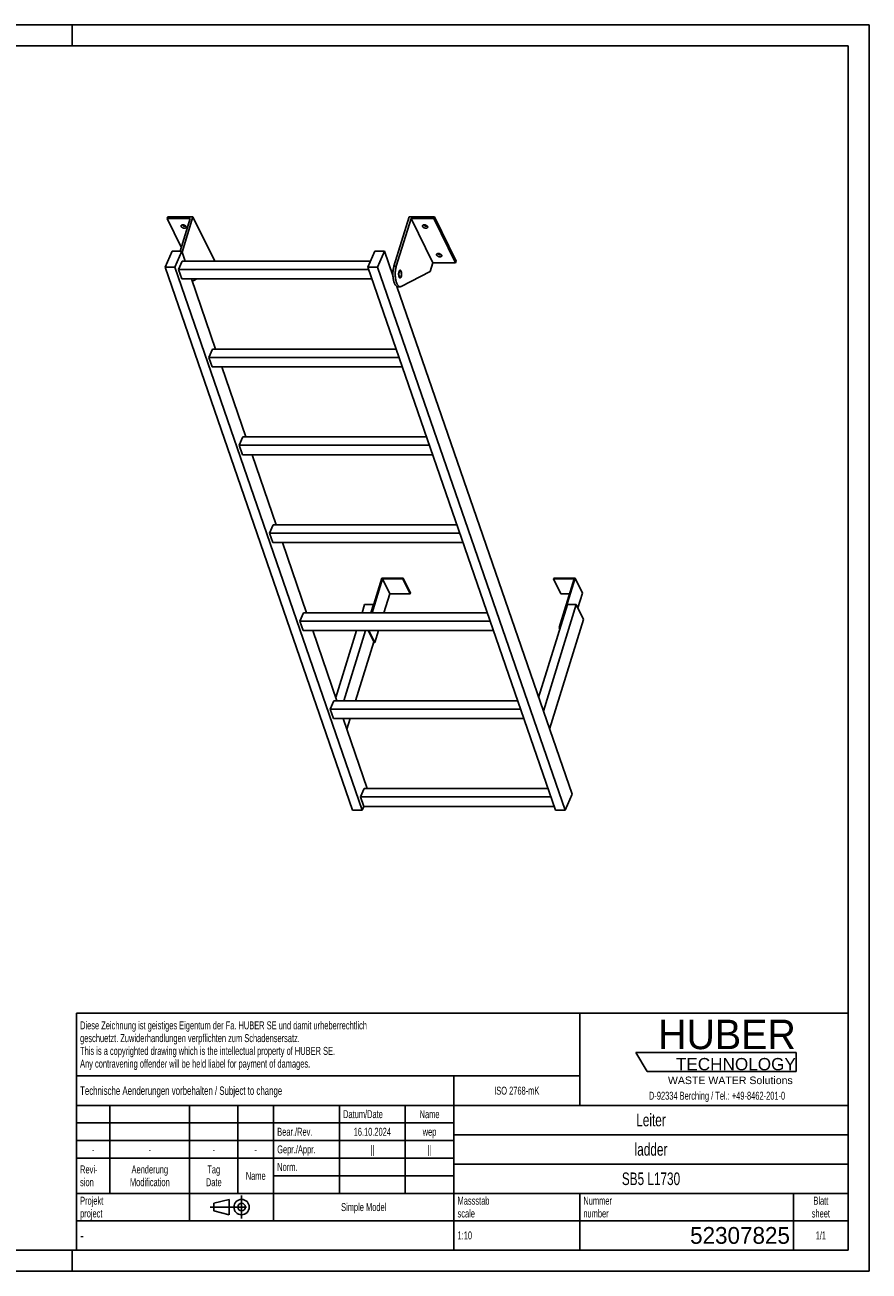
# Model space of a CAD drawing. Header units: millimetres. Extents: x 0 to 4200, y 0 to 2970.
# Tile 2 of 2: x 2187 to 4200, y 0 to 2970. Entities that reach past the tile are written whole.
import ezdxf

# ---------------------------------------------------------------- set-up
doc = ezdxf.new("R2010")
doc.units = ezdxf.units.MM
doc.header["$LTSCALE"] = 231
doc.linetypes.add('CENTER', pattern=[0.6, 0.375, -0.075, 0.075, -0.075])
doc.layers.get('0').update_dxf_attribs({"linetype": 'CONTINUOUS'})
for name, color, linetype in [('005_AXIS', 7, 'CONTINUOUS'), ('HUBER_Logo_BL1', 7, 'CONTINUOUS'), ('HUBER_Logo_BL2', 7, 'CONTINUOUS')]:
    doc.layers.add(name, color=color, linetype=linetype)
doc.styles.get("Standard").update_dxf_attribs({"font": 'txt', "width": 0.7})
doc.styles.add('TEXTSTYLE_2', font='txt')
doc.styles.add('TEXTSTYLE_3', font='arial.ttf')
doc.styles.add('TEXTSTYLE_5', font='txt', dxfattribs={"width": 0.8})
doc.styles.add('TEXTSTYLE_6', font='txt')

# ---------------------------------------------------------------- blocks, each defined once
blk = doc.blocks.new('HUBER_LOGO_BL1', base_point=(3837.5, 503.7))
at = {"layer": 'HUBER_Logo_BL1', "color": 2, "linetype": 'Continuous', "attachment_point": 3, "line_spacing_factor": 0.78}
for s, insert, char_height, width, style in [('HUBER\\P\\fArial;\\H29.25;TECHNOLOGY ', (4025.4, 599.1), 70.2, 387.672, 'TEXTSTYLE_2'), ('WASTE WATER Solutions', (4018, 463.6), 18, 297.033, 'TEXTSTYLE_3')]:
    blk.add_mtext(s, dxfattribs=dict(at, insert=insert, char_height=char_height, width=width, style=style))
at = {"layer": 'HUBER_Logo_BL1', "color": 2, "linetype": 'Continuous', "insert": (3837.5, 427.4), "char_height": 19, "width": 810.893, "attachment_point": 2, "line_spacing_factor": 0.96}
blk.add_mtext('D-92334 Berching / Tel.: +49-8462-201-0', dxfattribs=at)
blk = doc.blocks.new('PROJEKTIONSMETHODE_1_BL3', base_point=(2680, 152.5))
at = {"color": 2, "linetype": 'CENTER'}
for p, q in [((2703.8, 180), (2703.8, 125)), ((2628.7, 152.5), (2731.3, 152.5))]:
    blk.add_line(p, q, dxfattribs=at)
at = {"color": 2, "linetype": 'Continuous'}
for p, q in [((2637.8, 161.7), (2674.5, 170.8)), ((2637.8, 143.3), (2637.8, 161.7)), ((2674.5, 134.2), (2674.5, 170.8)), ((2637.8, 143.3), (2674.5, 134.2))]:
    blk.add_line(p, q, dxfattribs=at)
for radius in [18.3, 9.17]:
    blk.add_circle((2703.8, 152.5), radius, dxfattribs=at)
blk = doc.blocks.new('*T12')
at = {"color": 3, "linetype": 'Continuous'}
for p, q in [((0, 0), (1840, 0)), ((0, 0), (0, -565)), ((1200, 0), (1200, -220)), ((1840, 0), (1840, -565)), ((0, -150), (1200, -150)), ((900, -150), (900, -565)), ((0, -220), (1840, -220)), ((80, -220), (80, -430)), ((270, -220), (270, -495)), ((385, -220), (385, -430)), ((470, -220), (470, -495)), ((627, -220), (627, -430)), ((784, -220), (784, -430)), ((0, -262), (900, -262)), ((900, -290), (1840, -290)), ((0, -304), (900, -304)), ((0, -346), (900, -346)), ((900, -360), (1840, -360)), ((470, -388), (900, -388)), ((0, -430), (1840, -430)), ((1200, -430), (1200, -565)), ((1710, -430), (1710, -565)), ((0, -495), (1840, -495)), ((0, -565), (1840, -565))]:
    blk.add_line(p, q, dxfattribs=at)
at = {"color": 2, "linetype": 'Continuous', "line_spacing_factor": 0.96}
for s, insert, char_height, width, attachment_point in [('Diese Zeichnung ist geistiges Eigentum der Fa. HUBER SE und damit urheberrechtlich \\Pgeschuetzt. Zuwiderhandlungen verpflichten zum Schadensersatz.\\PThis is a copyrighted drawing which is the intellectual property of HUBER SE.\\PAny contravening offender will be held liabel for payment of damages.', (8.75, -19.9), 19, 2214.8571, 1), ('Technische Aenderungen vorbehalten / Subject to change', (8.75, -175), 20, 1524.7619, 1), ('ISO 2768-mK', (1050, -175.5), 19, 332.9524, 2), ('Datum/Date', (635.75, -231.5), 19, 292.2381, 1), ('Name', (842, -231.5), 19, 126.6667, 2), ('Leiter', (1370, -240), 30, 240, 2), ('Bear./Rev.', (478.75, -273.5), 19, 272.3333, 1), ('16.10.2024', (705.5, -273.5), 19, 273.2381, 2), ('wep', (842, -273.5), 19, 99.5238, 2), ('-', (40, -315.5), 19, 34.381, 2), ('-', (175, -315.5), 19, 34.381, 2), ('-', (327.5, -315.5), 19, 34.381, 2), ('-', (427.5, -315.5), 19, 34.381, 2), ('Gepr./Appr.', (478.75, -315.5), 19, 299.4762, 1), ('||', (705.5, -315.5), 19, 50.6667, 2), ('||', (842, -315.5), 19, 50.6667, 2), ('ladder', (1370, -310), 30, 251.4286, 2), ('Revi-\\Psion', (8.75, -363.3), 19, 138.4286, 1), ('Aenderung\\PModification', (175, -363.3), 19, 303.0952, 2), ('Tag\\PDate', (327.5, -363.3), 19, 117.619, 2), ('Name', (427.5, -378.5), 19, 126.6667, 2), ('Norm. ', (478.75, -357.5), 19, 175.5238, 1), ('SB5 L1730', (1370, -380), 30, 405.7143, 2), ('Projekt\\Pproject', (8.75, -437.8), 19, 183.6667, 1), ('Massstab\\Pscale', (908.75, -437.8), 19, 224.381, 1), ('Nummer\\Pnumber', (1208.75, -437.8), 19, 186.381, 1), ('Blatt\\Psheet', (1775, -437.8), 19, 137.5238, 2), ('Simple Model', (685, -453), 19, 328.4286, 2), ('1:10', (908.75, -520.5), 19, 94.0952, 1), ('1/1', (1775, -520.5), 19, 79.619, 2)]:
    blk.add_mtext(s, dxfattribs=dict(at, insert=insert, char_height=char_height, width=width, attachment_point=attachment_point))
for s, insert, char_height, width, attachment_point, style in [('-', (8.75, -517.5), 25, 18.3333, 1, 'TEXTSTYLE_5'), ('52307825', (1701.25, -510), 40, 586.6667, 3, 'TEXTSTYLE_6')]:
    blk.add_mtext(s, dxfattribs=dict(at, insert=insert, char_height=char_height, width=width, attachment_point=attachment_point, style=style))
blk = doc.blocks.new('HUBER_LOGO_BL2', base_point=(3835.2, 498.5))
at = {"layer": 'HUBER_Logo_BL2', "color": 5, "linetype": 'Continuous'}
for p, q in [((4026.4, 521), (3643.9, 521)), ((3643.9, 521), (3670.9, 476)), ((4026.4, 521), (4026.4, 476)), ((3670.9, 476), (4026.4, 476))]:
    blk.add_line(p, q, dxfattribs=at)

msp = doc.modelspace()

# ---------------------------------------------------------------- linework, layer by layer
at = {"color": 3, "linetype": 'Continuous'}
for p, q in [((4200, 2970), (0, 2970)), ((2300, 2970), (2300, 2920)), ((4200, 2970), (4200, 0)), ((2300, 0), (2300, 50)), ((4200, 0), (0, 0))]:
    msp.add_line(p, q, dxfattribs=at)
at = {"color": 5, "linetype": 'Continuous'}
for p, q in [((4150, 2920), (50, 2920)), ((4150, 50), (4150, 2920)), ((50, 50), (4150, 50))]:
    msp.add_line(p, q, dxfattribs=at)
at = {"color": 7, "linetype": 'Continuous'}
for p, q in [((2580.955, 2508.264), (2526.612, 2508.264)), ((2580.955, 2508.264), (2557.03, 2430.842)), ((2561.902, 2428.724), (2587.934, 2512.964)), ((3067.176, 2394.681), (3103.728, 2512.964)), ((3107.802, 2508.264), (3072.702, 2394.681)), ((3159.659, 2402.59), (3107.802, 2508.264)), ((3162.144, 2508.264), (3107.802, 2508.264)), ((2521.536, 2393.023), (2538.144, 2430.842)), ((2538.144, 2430.842), (2561.17, 2430.842)), ((2561.17, 2430.842), (2544.563, 2393.023)), ((2553.664, 2387.016), (2562.404, 2406.921)), ((2569.431, 2406.921), (2561.17, 2430.842)), ((3011.196, 2406.921), (2562.404, 2406.921)), ((2639.791, 2407.29), (2639.677, 2406.921)), ((3005.093, 2393.023), (3021.701, 2430.842)), ((3021.701, 2430.842), (3044.727, 2430.842)), ((3044.727, 2430.842), (3028.12, 2393.023)), ((3064.71, 2372.975), (3044.727, 2430.842)), ((2968.522, 1098.655), (2521.536, 2393.023)), ((2544.563, 2393.023), (2521.536, 2393.023)), ((2991.548, 1098.655), (2544.563, 2393.023)), ((2561.415, 2364.57), (2553.664, 2387.016)), ((3007.168, 2387.016), (2553.664, 2387.016)), ((3452.079, 1098.655), (3005.093, 2393.023)), ((3028.12, 2393.023), (3005.093, 2393.023)), ((3475.106, 1098.655), (3028.12, 2393.023)), ((3153.458, 2382.524), (3084.164, 2346.626)), ((3159.659, 2402.59), (3153.458, 2382.524)), ((3159.659, 2402.59), (3214.002, 2402.59)), ((2561.415, 2364.57), (3014.919, 2364.57)), ((2641.775, 2197.428), (2584.056, 2364.57)), ((2597.482, 2364.57), (2586.093, 2358.67)), ((3491.713, 1136.474), (3073.759, 2346.772)), ((3076.327, 2346.033), (3081.853, 2346.033)), ((2626.008, 2177.523), (2634.749, 2197.428)), ((2633.759, 2155.077), (2626.008, 2177.523)), ((3079.512, 2177.523), (2626.008, 2177.523)), ((3072.638, 2197.428), (2634.749, 2197.428)), ((2633.759, 2155.077), (3087.263, 2155.077)), ((2714.12, 1987.935), (2656.4, 2155.077)), ((2698.353, 1968.03), (2707.093, 1987.935)), ((2706.104, 1945.584), (2698.353, 1968.03)), ((3151.857, 1968.03), (2698.353, 1968.03)), ((3144.983, 1987.935), (2707.093, 1987.935)), ((2706.104, 1945.584), (3159.608, 1945.584)), ((2786.464, 1778.441), (2728.745, 1945.584)), ((2779.438, 1778.441), (2770.697, 1758.537)), ((2778.448, 1736.091), (2770.697, 1758.537)), ((3224.201, 1758.537), (2770.697, 1758.537)), ((3217.327, 1778.441), (2779.438, 1778.441)), ((2778.448, 1736.091), (3231.952, 1736.091)), ((2858.809, 1568.948), (2801.089, 1736.091)), ((3038.487, 1651.141), (3013.088, 1568.948)), ((3014.93, 1568.948), (3039.845, 1649.574)), ((3089.145, 1651.141), (3038.487, 1651.141)), ((3039.845, 1649.574), (3088.661, 1649.574)), ((3039.845, 1649.574), (3057.232, 1614.142)), ((3088.661, 1649.574), (3089.145, 1651.141)), ((3088.661, 1649.574), (3106.049, 1614.142)), ((3089.145, 1651.141), (3106.533, 1615.709)), ((3448.359, 1651.141), (3447.875, 1649.574)), ((3447.875, 1649.574), (3496.691, 1649.574)), ((3447.875, 1649.574), (3465.262, 1614.142)), ((3499.017, 1651.141), (3448.359, 1651.141)), ((3496.691, 1649.574), (3460.865, 1533.642)), ((3462.707, 1533.642), (3499.017, 1651.141)), ((3499.017, 1651.141), (3516.405, 1615.709)), ((3043.266, 1568.948), (3057.232, 1614.142)), ((3057.232, 1614.142), (3106.049, 1614.142)), ((3106.049, 1614.142), (3106.533, 1615.709)), ((3465.262, 1614.142), (3485.742, 1614.142)), ((3505.581, 1580.683), (3516.405, 1615.709)), ((3480.573, 1588.474), (3412.119, 1366.958)), ((3501.758, 1588.474), (3423.299, 1334.584)), ((3501.758, 1588.474), (3480.573, 1588.474)), ((3519.145, 1553.043), (3501.758, 1588.474)), ((2851.782, 1568.948), (2843.042, 1549.044)), ((3296.546, 1549.044), (2843.042, 1549.044)), ((2850.793, 1526.598), (2843.042, 1549.044)), ((3289.672, 1568.948), (2851.782, 1568.948)), ((3438.254, 1291.279), (3519.145, 1553.043)), ((2850.793, 1526.598), (3304.297, 1526.598)), ((2931.153, 1359.455), (2873.434, 1526.598)), ((3005.633, 1526.598), (3019.564, 1498.21)), ((3007.476, 1526.598), (3021.406, 1498.21)), ((3021.406, 1498.21), (3030.179, 1526.598)), ((3460.865, 1533.642), (3462.707, 1533.642)), ((3460.865, 1533.642), (3462.561, 1530.187)), ((3462.707, 1533.642), (3463.273, 1532.49)), ((3019.564, 1498.21), (3021.406, 1498.21)), ((2924.127, 1359.455), (2915.386, 1339.551)), ((3368.89, 1339.551), (2915.386, 1339.551)), ((2923.137, 1317.105), (2915.386, 1339.551)), ((3362.016, 1359.455), (2924.127, 1359.455)), ((2923.137, 1317.105), (3376.641, 1317.105)), ((3003.498, 1149.962), (2945.778, 1317.105)), ((2996.471, 1149.962), (2987.731, 1130.058)), ((3441.235, 1130.058), (2987.731, 1130.058)), ((2995.482, 1107.612), (2987.731, 1130.058)), ((3434.361, 1149.962), (2996.471, 1149.962)), ((3491.713, 1136.474), (3475.106, 1098.655)), ((2995.482, 1107.612), (2991.548, 1098.655)), ((2995.482, 1107.612), (3448.986, 1107.612)), ((2991.548, 1098.655), (2968.522, 1098.655)), ((3475.106, 1098.655), (3452.079, 1098.655))]:
    msp.add_line(p, q, dxfattribs=at)
at = {"color": 9, "linetype": 'Continuous'}
msp.add_line((3067.176, 2394.681), (3072.702, 2394.681), dxfattribs=at)
at = {"color": 7, "linetype": 'Continuous'}
for points, knots in [([(3067.176, 2394.681), (3066.446, 2392.321), (3065.331, 2387.231), (3064.565, 2379.272), (3064.657, 2371.066), (3065.46, 2364.38), (3066.555, 2359.415), (3067.544, 2356.106), (3068.7, 2353.181), (3070.004, 2350.693), (3071.432, 2348.686), (3072.97, 2347.195), (3074.606, 2346.255), (3075.775, 2346.033), (3076.327, 2346.033)], [0, 0, 0, 0, 0.1393862, 0.29277846, 0.45027331, 0.60148396, 0.67169736, 0.73686464, 0.7961308, 0.84889737, 0.89493071, 0.93453672, 0.96882886, 1, 1, 1, 1]), ([(3072.702, 2394.681), (3071.973, 2392.321), (3070.858, 2387.231), (3070.091, 2379.272), (3070.183, 2371.066), (3070.987, 2364.38), (3072.082, 2359.415), (3073.07, 2356.106), (3074.227, 2353.181), (3075.53, 2350.693), (3076.958, 2348.686), (3078.496, 2347.195), (3080.133, 2346.255), (3081.301, 2346.033), (3081.853, 2346.033)], [0, 0, 0, 0, 0.1393862, 0.29277846, 0.45027331, 0.60148396, 0.67169736, 0.73686464, 0.7961308, 0.84889737, 0.89493071, 0.93453672, 0.96882886, 1, 1, 1, 1]), ([(3081.853, 2346.033), (3082.244, 2346.033), (3083.047, 2346.139), (3083.799, 2346.437), (3084.164, 2346.626)], [0, 0, 0, 0, 0.48713297, 1, 1, 1, 1])]:
    msp.add_open_spline(points, degree=3, knots=knots, dxfattribs=at)
at = {"layer": '005_AXIS', "color": 7, "linetype": 'Continuous'}
for p, q in [((2528.065, 2512.964), (2526.612, 2508.264)), ((2526.612, 2508.264), (2559.957, 2440.314)), ((2587.934, 2512.964), (2528.065, 2512.964)), ((2639.791, 2407.29), (2587.934, 2512.964)), ((3163.597, 2512.964), (3103.728, 2512.964)), ((3163.597, 2512.964), (3162.144, 2508.264)), ((3214.002, 2402.59), (3162.144, 2508.264)), ((3215.454, 2407.29), (3163.597, 2512.964)), ((3215.454, 2407.29), (3214.002, 2402.59)), ((3065.018, 2383.533), (3061.064, 2383.533)), ((3081.853, 2383.533), (3079.747, 2383.533)), ((3081.853, 2368.533), (3079.75, 2368.533)), ((2997.016, 1588.474), (2990.982, 1568.948)), ((2997.016, 1588.474), (3018.201, 1588.474)), ((3018.201, 1588.474), (3012.167, 1568.948)), ((3018.766, 1587.323), (3018.201, 1588.474)), ((2977.895, 1526.598), (2928.562, 1366.958)), ((2999.079, 1526.598), (2947.428, 1359.455)), ((2975.765, 1359.455), (3018.999, 1499.361)), ((2954.697, 1291.279), (2962.678, 1317.105))]:
    msp.add_line(p, q, dxfattribs=at)
for points, knots in [([(2559.711, 2489.615), (2559.559, 2489.925), (2559.346, 2490.561), (2559.396, 2491.237), (2559.488, 2491.535)], [0, 0, 0, 0, 0.52599001, 1, 1, 1, 1]), ([(2559.488, 2491.535), (2559.549, 2491.732), (2559.735, 2492.12), (2560.178, 2492.619), (2560.769, 2493.029), (2561.774, 2493.467), (2563.303, 2493.719), (2565.29, 2493.592), (2567.32, 2493.065), (2569.186, 2492.188), (2570.701, 2491.054), (2571.445, 2490.104), (2571.685, 2489.615)], [0, 0, 0, 0, 0.04317928, 0.08863393, 0.13810718, 0.19258203, 0.31675071, 0.45771901, 0.606659, 0.75286299, 0.88624344, 1, 1, 1, 1]), ([(2571.908, 2487.696), (2571.847, 2487.499), (2571.661, 2487.111), (2571.218, 2486.612), (2570.627, 2486.202), (2569.622, 2485.764), (2568.093, 2485.512), (2566.106, 2485.639), (2564.076, 2486.166), (2562.21, 2487.042), (2560.695, 2488.177), (2559.951, 2489.127), (2559.711, 2489.615)], [0, 0, 0, 0, 0.04317928, 0.08863393, 0.13810718, 0.19258203, 0.31675071, 0.45771901, 0.606659, 0.75286299, 0.88624344, 1, 1, 1, 1]), ([(2571.08, 2490.524), (2570.314, 2490.307), (2568.59, 2490.18), (2566.021, 2490.661), (2563.629, 2491.713), (2562.277, 2492.791), (2561.767, 2493.402)], [0, 0, 0, 0, 0.23499217, 0.50000086, 0.76500904, 1, 1, 1, 1]), ([(2571.685, 2489.615), (2571.837, 2489.306), (2572.05, 2488.67), (2572, 2487.993), (2571.908, 2487.696)], [0, 0, 0, 0, 0.52599001, 1, 1, 1, 1]), ([(3135.374, 2489.615), (3135.222, 2489.925), (3135.009, 2490.561), (3135.059, 2491.237), (3135.151, 2491.535)], [0, 0, 0, 0, 0.52599001, 1, 1, 1, 1]), ([(3135.151, 2491.535), (3135.212, 2491.732), (3135.398, 2492.12), (3135.841, 2492.619), (3136.433, 2493.029), (3137.437, 2493.467), (3138.966, 2493.719), (3140.954, 2493.592), (3142.983, 2493.065), (3144.849, 2492.188), (3146.364, 2491.054), (3147.109, 2490.104), (3147.348, 2489.615)], [0, 0, 0, 0, 0.04317928, 0.08863393, 0.13810718, 0.19258203, 0.31675071, 0.45771901, 0.606659, 0.75286299, 0.88624344, 1, 1, 1, 1]), ([(3147.571, 2487.696), (3147.511, 2487.499), (3147.324, 2487.111), (3146.881, 2486.612), (3146.29, 2486.202), (3145.285, 2485.764), (3143.756, 2485.512), (3141.769, 2485.639), (3139.739, 2486.166), (3137.874, 2487.042), (3136.358, 2488.177), (3135.614, 2489.127), (3135.374, 2489.615)], [0, 0, 0, 0, 0.04317928, 0.08863393, 0.13810718, 0.19258203, 0.31675071, 0.45771901, 0.606659, 0.75286299, 0.88624344, 1, 1, 1, 1]), ([(3146.744, 2490.524), (3145.977, 2490.307), (3144.253, 2490.18), (3141.684, 2490.661), (3139.292, 2491.713), (3137.94, 2492.791), (3137.43, 2493.402)], [0, 0, 0, 0, 0.23499217, 0.50000086, 0.76500904, 1, 1, 1, 1]), ([(3147.348, 2489.615), (3147.5, 2489.306), (3147.713, 2488.67), (3147.663, 2487.993), (3147.571, 2487.696)], [0, 0, 0, 0, 0.52599001, 1, 1, 1, 1]), ([(3168.929, 2421.238), (3168.777, 2421.548), (3168.564, 2422.184), (3168.614, 2422.86), (3168.706, 2423.157)], [0, 0, 0, 0, 0.52599001, 1, 1, 1, 1]), ([(3168.706, 2423.157), (3168.767, 2423.355), (3168.953, 2423.743), (3169.396, 2424.242), (3169.987, 2424.652), (3170.992, 2425.089), (3172.521, 2425.342), (3174.508, 2425.215), (3176.538, 2424.688), (3178.404, 2423.811), (3179.919, 2422.676), (3180.663, 2421.726), (3180.903, 2421.238)], [0, 0, 0, 0, 0.04317928, 0.08863393, 0.13810718, 0.19258203, 0.31675071, 0.45771901, 0.606659, 0.75286299, 0.88624344, 1, 1, 1, 1]), ([(3181.126, 2419.319), (3181.065, 2419.122), (3180.879, 2418.734), (3180.436, 2418.235), (3179.845, 2417.824), (3178.84, 2417.387), (3177.311, 2417.135), (3175.323, 2417.261), (3173.294, 2417.789), (3171.428, 2418.665), (3169.913, 2419.8), (3169.168, 2420.75), (3168.929, 2421.238)], [0, 0, 0, 0, 0.04317928, 0.08863393, 0.13810718, 0.19258203, 0.31675071, 0.45771901, 0.606659, 0.75286299, 0.88624344, 1, 1, 1, 1]), ([(3180.298, 2422.147), (3179.532, 2421.93), (3177.808, 2421.803), (3175.239, 2422.284), (3172.847, 2423.336), (3171.495, 2424.414), (3170.984, 2425.025)], [0, 0, 0, 0, 0.23499217, 0.50000086, 0.76500904, 1, 1, 1, 1]), ([(3180.903, 2421.238), (3181.055, 2420.929), (3181.268, 2420.293), (3181.218, 2419.616), (3181.126, 2419.319)], [0, 0, 0, 0, 0.52599001, 1, 1, 1, 1]), ([(3081.853, 2385.283), (3081.665, 2385.283), (3081.263, 2385.198), (3080.71, 2384.844), (3080.197, 2384.288), (3079.526, 2383.225), (3078.873, 2381.466), (3078.385, 2379.005), (3078.198, 2376.273), (3078.33, 2373.518), (3078.769, 2370.994), (3079.288, 2369.452), (3079.614, 2368.787)], [0, 0, 0, 0, 0.03139335, 0.06653602, 0.10789214, 0.15653911, 0.27536242, 0.41788486, 0.57383792, 0.73088447, 0.87653107, 1, 1, 1, 1]), ([(3081.853, 2383.533), (3081.701, 2383.533), (3081.375, 2383.464), (3080.926, 2383.177), (3080.51, 2382.726), (3079.967, 2381.864), (3079.437, 2380.438), (3079.041, 2378.443), (3078.889, 2376.227), (3078.997, 2373.994), (3079.352, 2371.947), (3079.773, 2370.697), (3080.038, 2370.158)], [0, 0, 0, 0, 0.03139336, 0.06653604, 0.10789215, 0.1565391, 0.27536241, 0.41788485, 0.57383792, 0.73088447, 0.87653103, 1, 1, 1, 1]), ([(3084.093, 2383.279), (3083.947, 2383.576), (3083.643, 2384.11), (3083.097, 2384.761), (3082.5, 2385.18), (3082.059, 2385.283), (3081.853, 2385.283)], [0, 0, 0, 0, 0.31594759, 0.58208421, 0.80455749, 1, 1, 1, 1]), ([(3083.669, 2381.908), (3083.551, 2382.149), (3083.305, 2382.582), (3082.861, 2383.11), (3082.378, 2383.45), (3082.02, 2383.533), (3081.853, 2383.533)], [0, 0, 0, 0, 0.31594789, 0.58208425, 0.80455749, 1, 1, 1, 1]), ([(3081.853, 2366.783), (3082.042, 2366.783), (3082.444, 2366.868), (3082.997, 2367.222), (3083.51, 2367.778), (3084.181, 2368.842), (3084.834, 2370.6), (3085.322, 2373.061), (3085.509, 2375.794), (3085.377, 2378.548), (3084.938, 2381.072), (3084.419, 2382.614), (3084.093, 2383.279)], [0, 0, 0, 0, 0.03139335, 0.06653602, 0.10789214, 0.15653911, 0.27536242, 0.41788486, 0.57383792, 0.73088447, 0.87653107, 1, 1, 1, 1]), ([(3081.853, 2368.533), (3082.006, 2368.533), (3082.332, 2368.602), (3082.78, 2368.889), (3083.197, 2369.34), (3083.74, 2370.202), (3084.27, 2371.628), (3084.666, 2373.623), (3084.818, 2375.839), (3084.71, 2378.072), (3084.355, 2380.119), (3083.934, 2381.369), (3083.669, 2381.908)], [0, 0, 0, 0, 0.03139336, 0.06653604, 0.10789215, 0.1565391, 0.27536241, 0.41788485, 0.57383792, 0.73088447, 0.87653103, 1, 1, 1, 1]), ([(3079.614, 2368.787), (3079.76, 2368.49), (3080.064, 2367.957), (3080.61, 2367.305), (3081.207, 2366.886), (3081.648, 2366.783), (3081.853, 2366.783)], [0, 0, 0, 0, 0.31594759, 0.58208421, 0.80455749, 1, 1, 1, 1]), ([(3080.038, 2370.158), (3080.156, 2369.917), (3080.402, 2369.485), (3080.845, 2368.957), (3081.329, 2368.616), (3081.687, 2368.533), (3081.853, 2368.533)], [0, 0, 0, 0, 0.31594789, 0.58208425, 0.80455749, 1, 1, 1, 1])]:
    msp.add_open_spline(points, degree=3, knots=knots, dxfattribs=at)

# ---------------------------------------------------------------- block references
msp.add_blockref('*T12', (2310, 615))
at = {"color": 2, "linetype": 'Continuous'}
msp.add_blockref('PROJEKTIONSMETHODE_1_BL3', (2680, 152.5), dxfattribs=at)
at = {"layer": 'HUBER_Logo_BL1'}
msp.add_blockref('HUBER_LOGO_BL1', (3837.497, 503.742), dxfattribs=at)
at = {"layer": 'HUBER_Logo_BL2'}
msp.add_blockref('HUBER_LOGO_BL2', (3835.187, 498.496), dxfattribs=at)

doc.saveas('drawing.dxf')
